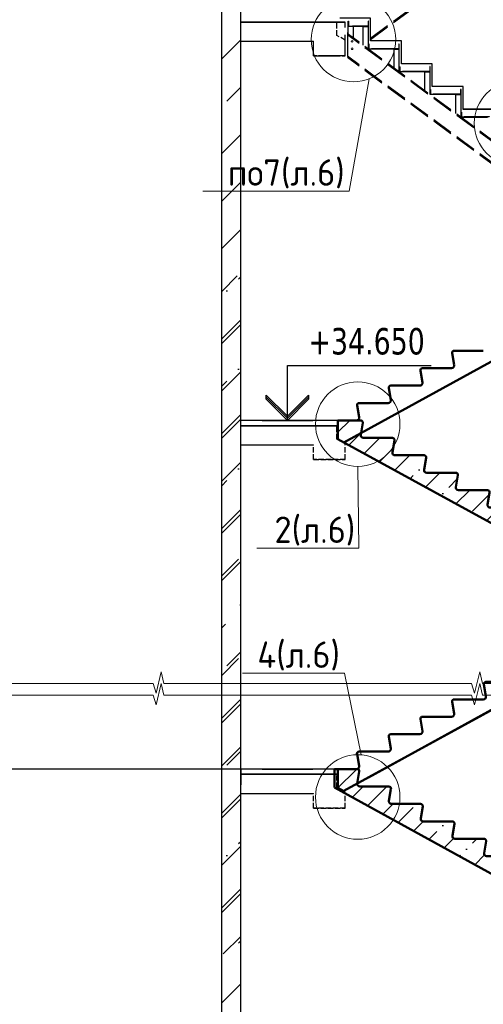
# Model space of a CAD drawing. Header units: millimetres. Extents: x 259029 to 2494469, y -731578 to -57567.
# Tile 93 of 252: x 367947 to 372335, y -593548 to -584227. Entities that reach past the tile are written whole.
import ezdxf
from ezdxf import colors
from ezdxf.entities.mleader import LeaderData, LeaderLine
from ezdxf.math import Vec2, Vec3

# ---------------------------------------------------------------- set-up
doc = ezdxf.new("R2010")
doc.units = ezdxf.units.MM
doc.linetypes.add('______2', pattern=[270, 200, -70])
for name, color, linetype, lineweight in [('1 Плита', 3, 'Continuous', 30), ('RAZMER', 100, 'Continuous', 15), ('Standard', 7, 'Continuous', 25), ('ПЛИТА', 152, 'Continuous', 35), ('Размеры кладочные', 3, 'Continuous', 20), ('РАЗРЕЗЫ', 10, 'Continuous', 60), ('Символы 0.20', 1, 'Continuous', 20), ('Стена', 7, 'Continuous', 50), ('Стена_ бетон несущ.', 253, 'Continuous', 70)]:
    doc.layers.add(name, color=color, linetype=linetype, lineweight=lineweight)
doc.styles.add('TAHOMA', font='tahoma.ttf')
doc.styles.add('ГОСТ', font='GOST_Common.ttf')
pattern_1 = [(45, (-795394.3, 462928), (-449.0128, 449.0128), []), (45, (-794945.3, 462928), (-449.0128, 449.0128), [793.75, -158.75, 0, -158.75])]
pattern_2 = [(45, (-795394.3, 443128), (-449.0128, 449.0128), []), (45, (-794945.3, 443128), (-449.0128, 449.0128), [793.75, -158.75, 0, -158.75])]

# ---------------------------------------------------------------- blocks, each defined once
blk = doc.blocks.new('угловая')
at = {"layer": 'Стена_ бетон несущ.', "linetype": 'Continuous', "lineweight": 25}
h = blk.add_hatch(dxfattribs=at)
h.set_pattern_fill('ANSI35', scale=100, style=0)
h.set_pattern_definition(pattern_2)
h.paths.add_polyline_path([(27433.9, 113463.1), (27433.9, 116583.1), (27253.9, 116583.1), (27253.9, 113463.1)])
h = blk.add_hatch(dxfattribs=at)
h.set_pattern_fill('ANSI35', scale=100, style=0)
h.set_pattern_definition(pattern_1)
h.paths.add_polyline_path([(27433.9, 110163.1), (27433.9, 113283.1), (27253.9, 113283.1), (27253.9, 110163.1)])
h = blk.add_hatch(dxfattribs=at)
h.set_pattern_fill('ANSI35', scale=100, style=0)
h.set_pattern_definition(pattern_2)
h.paths.add_polyline_path([(27433.9, 110163.1), (27433.9, 113283.1), (27253.9, 113283.1), (27253.9, 110163.1)])
h = blk.add_hatch(dxfattribs=at)
h.set_pattern_fill('ANSI35', scale=100, style=0)
h.set_pattern_definition(pattern_1)
h.paths.add_polyline_path([(27433.9, 106863.1), (27433.9, 109983.1), (27253.9, 109983.1), (27253.9, 106863.1)])
h = blk.add_hatch(dxfattribs=at)
h.set_pattern_fill('ANSI35', scale=100, style=0)
h.set_pattern_definition(pattern_2)
h.paths.add_polyline_path([(27433.9, 106863.1), (27433.9, 109983.1), (27253.9, 109983.1), (27253.9, 106863.1)])
h = blk.add_hatch(dxfattribs=at)
h.set_pattern_fill('ANSI35', scale=100, style=0)
h.set_pattern_definition(pattern_1)
h.paths.add_polyline_path([(27433.9, 103563.1), (27433.9, 106683.1), (27253.9, 106683.1), (27253.9, 103563.1)])
at = {"color": 0}
blk.add_line((27635.8, 108613.1), (23553, 108613.1), dxfattribs=at)
at = {"layer": 'Standard', "color": 7, "linetype": 'Continuous', "lineweight": 25}
for p, q in [((27253.9, 96893.1), (27253.9, 121183.1)), ((27433.9, 115463.1), (27433.9, 116763.1)), ((27253.9, 113463.1), (27253.9, 116583.1)), ((27433.9, 109983.1), (27433.9, 115505.9)), ((27433.9, 109983.1), (27433.9, 115505.9)), ((27433.9, 113283.1), (27433.9, 115313.1)), ((27433.9, 111913.1), (27433.9, 113463.1)), ((27433.9, 111913.1), (27433.9, 113463.1)), ((27253.9, 110163.1), (27253.9, 113283.1)), ((27253.9, 110163.1), (27253.9, 113283.1)), ((27875.8, 111913.1), (27875.8, 112433.1)), ((27875.8, 112433.1), (29235.8, 112433.1)), ((27875.8, 111913.1), (27875.8, 112433.1)), ((27875.8, 112433.1), (29235.8, 112433.1)), ((27675.8, 112113.1), (27675.8, 112153.1)), ((27675.8, 112153.1), (27875.8, 111953.1)), ((27675.8, 112113.1), (27675.8, 112153.1)), ((27675.8, 112153.1), (27875.8, 111953.1)), ((27875.8, 111933.1), (27675.8, 112133.1)), ((27875.8, 111933.1), (27675.8, 112133.1)), ((27875.8, 111953.1), (28075.8, 112153.1)), ((27875.8, 111953.1), (28075.8, 112153.1)), ((28075.8, 112133.1), (27875.8, 111933.1)), ((28075.8, 112133.1), (27875.8, 111933.1)), ((28075.8, 112153.1), (28075.8, 112133.1)), ((28075.8, 112153.1), (28075.8, 112133.1)), ((28075.8, 112133.1), (28075.8, 112113.1)), ((28075.8, 112133.1), (28075.8, 112113.1)), ((27875.8, 111913.1), (27675.8, 112113.1)), ((27875.8, 111913.1), (27675.8, 112113.1)), ((28075.8, 112113.1), (27875.8, 111913.1)), ((28075.8, 112113.1), (27875.8, 111913.1)), ((27635.8, 111913.1), (28115.8, 111913.1)), ((27635.8, 111913.1), (28115.8, 111913.1)), ((27433.9, 108613.1), (27433.9, 110163.1)), ((27433.9, 108613.1), (27433.9, 110163.1)), ((27253.9, 106863.1), (27253.9, 109983.1)), ((27253.9, 106863.1), (27253.9, 109983.1)), ((27433.9, 100083.1), (27433.9, 109311)), ((27635.8, 108613.1), (28115.8, 108613.1)), ((27433.9, 106683.1), (27433.9, 108463.1)), ((27433.9, 103383.1), (27433.9, 106863.1)), ((27253.9, 103563.1), (27253.9, 106683.1))]:
    blk.add_line(p, q, dxfattribs=at)
at = {"layer": 'ПЛИТА', "color": 0}
for p, q in [((28423.9, 115684.1), (27433.9, 115684.1)), ((28343.7, 111863.1), (27433.9, 111863.1)), ((28343.7, 108563.1), (27433.9, 108563.1))]:
    blk.add_line(p, q, dxfattribs=at)
at = {"layer": 'ПЛИТА', "color": 0, "lineweight": 30}
for p, q in [((27433.9, 115504.1), (28123.9, 115504.1)), ((27433.9, 111683.1), (28123.9, 111683.1)), ((27433.9, 108383.1), (28123.9, 108383.1))]:
    blk.add_line(p, q, dxfattribs=at)
at = {"layer": 'Размеры кладочные'}
for points in [[(27930.5, 109421.6), (26707.6, 109421.6), (26682.1, 109532), (26633.2, 109331.7), (26605.7, 109421.6), (24796.7, 109421.6)], [(30944.4, 109421.6), (29721.5, 109421.6), (29695.9, 109532), (29647.1, 109331.7), (29619.6, 109421.6), (27930.5, 109421.6)], [(27930.5, 109311), (26707.6, 109311), (26682.1, 109421.4), (26633.2, 109221.1), (26605.7, 109311), (24796.7, 109311)], [(30944.4, 109311), (29721.5, 109311), (29695.9, 109421.4), (29647.1, 109221.1), (29619.6, 109311), (27930.5, 109311)]]:
    blk.add_lwpolyline(points, dxfattribs=at)
at = {"layer": 'Стена', "color": 7, "linetype": 'Continuous', "lineweight": 25}
for p, q in [((28533.9, 111913.1), (27433.9, 111913.1)), ((28533.9, 111913.1), (27433.9, 111913.1)), ((28559.1, 111913.1), (27433.9, 111913.1)), ((28533.9, 108613.1), (27433.9, 108613.1)), ((27433.9, 108613.1), (27433.9, 108463.1)), ((28559.1, 108613.1), (27433.9, 108613.1))]:
    blk.add_line(p, q, dxfattribs=at)
at = {"layer": 'Standard', "color": 7, "linetype": 'Continuous', "lineweight": 25, "insert": (28075.8, 112533.1), "char_height": 250, "width": 1183.813, "attachment_point": 7, "style": 'TAHOMA'}
blk.add_mtext('\\W0.86;+34.650', dxfattribs=at)
blk = doc.blocks.new('_None')
blk = doc.blocks.new('НОВЫЙ')
at = {"layer": 'Standard', "color": 5, "linetype": 'Continuous', "lineweight": 50, "transparency": 33554687}
for p, q in [((381795.4, -472257), (381776.2, -472145.8)), ((381795.8, -472121.9), (382011.4, -472121.7)), ((382011.4, -472121.9), (381835.3, -472121.9)), ((382011.4, -472121.9), (382011.4, -472297.6)), ((378952.4, -473979.3), (382011.4, -472297.6)), ((381495.4, -472422), (381476.2, -472310.8)), ((381495.8, -472286.9), (381770.9, -472286.9)), ((381195.8, -472451.9), (381470.9, -472451.9)), ((381195.4, -472587), (381176.2, -472475.8)), ((380895.4, -472752), (380876.2, -472640.8)), ((380895.8, -472616.9), (381170.9, -472616.9)), ((380595.4, -472917), (380576.2, -472805.8)), ((380595.8, -472781.9), (380870.9, -472781.9)), ((380295.4, -473082), (380276.2, -472970.8)), ((380295.8, -472946.9), (380570.9, -472946.9)), ((379995.8, -473111.9), (380270.9, -473111.9)), ((379995.4, -473247), (379976.2, -473135.8)), ((379695.8, -473276.9), (379970.9, -473276.9)), ((379695.4, -473412), (379676.2, -473300.8)), ((379395.4, -473577), (379376.2, -473465.8)), ((379395.8, -473441.9), (379670.9, -473441.9)), ((379095.4, -473742), (379076.2, -473630.8)), ((379095.8, -473606.9), (379370.9, -473606.9)), ((378894.8, -473771.9), (378894.9, -473836.7)), ((378894.8, -473771.9), (378894.8, -473947.6)), ((378894.8, -473771.9), (379070.9, -473771.9))]:
    blk.add_line(p, q, dxfattribs=at)
for centre, radius, start, end in [((381795.8, -472141.9), 20, 90, 191.30993), ((381770.9, -472261.9), 25, 270, 11.30993), ((381495.8, -472306.9), 20, 90, 191.30993), ((381195.8, -472471.9), 20, 90, 191.30993), ((381470.9, -472426.9), 25, 270, 11.30993), ((380895.8, -472636.9), 20, 90, 191.30993), ((381170.9, -472591.9), 25, 270, 11.30993), ((380595.8, -472801.9), 20, 90, 191.30993), ((380870.9, -472756.9), 25, 270, 11.30993), ((380570.9, -472921.9), 25, 270, 11.30993), ((380295.8, -472966.9), 20, 90, 191.30993), ((379995.8, -473131.9), 20, 90, 191.30993), ((380270.9, -473086.9), 25, 270, 11.30993), ((379695.8, -473296.9), 20, 90, 191.30993), ((379970.9, -473251.9), 25, 270, 11.30993), ((379395.8, -473461.9), 20, 90, 191.30993), ((379670.9, -473416.9), 25, 270, 11.30993), ((379370.9, -473581.9), 25, 270, 11.30993), ((379095.8, -473626.9), 20, 90, 191.30993), ((379070.9, -473746.9), 25, 270, 11.30993)]:
    blk.add_arc(centre, radius, start, end, dxfattribs=at)
at = {"layer": 'РАЗРЕЗЫ', "color": 5, "lineweight": 35}
for p, q in [((382011.4, -472297.6), (382011.4, -472121.9)), ((382011.4, -472297.6), (382011.4, -472297.6)), ((378894.8, -473947.6), (378894.8, -473771.9)), ((378952.4, -473979.3), (378894.8, -473947.6))]:
    blk.add_line(p, q, dxfattribs=at)
blk = doc.blocks.new('выаыв')
at = {"layer": 'Standard', "color": 7, "linetype": '______2', "lineweight": 30}
for p, q in [((483017, -472887), (483017, -472378)), ((486656, -473099), (486656, -472378)), ((482696, -473063), (483017, -472887)), ((482696, -473659), (482696, -473063)), ((483896, -473659), (483896, -473099)), ((486656, -473099), (483896, -473099)), ((482696, -473659), (482696, -473279)), ((483896, -473659), (482696, -473659)), ((483896, -473659), (482696, -473659)), ((482696, -473659), (483896, -473659)), ((483896, -473659), (482696, -473659))]:
    blk.add_line(p, q, dxfattribs=at)
at = {"layer": 'ПЛИТА', "color": 0, "lineweight": 30}
blk.add_line((483017, -472378), (486656, -472378), dxfattribs=at)
blk = doc.blocks.new('марш2')
at = {"layer": 'РАЗРЕЗЫ', "lineweight": -2}
h = blk.add_hatch(dxfattribs=at)
h.set_pattern_fill('ANSI35', color=256, scale=50)
h.paths.add_polyline_path([(519266.6, -473418), (519247, -473531.5, 0.457423), (519271.7, -473560.2), (519546.8, -473560.2, -0.457423), (519566.6, -473583), (519547, -473696.5, 0.457423), (519571.7, -473725.2), (519846.8, -473725.2, -0.457423), (519866.6, -473748), (519847, -473861.5, 0.457423), (519871.7, -473890.2), (520146.8, -473890.2, -0.457423), (520166.6, -473913), (520147, -474026.5, 0.457423), (520171.7, -474055.2), (520446.8, -474055.2, -0.457423), (520466.6, -474078), (520447, -474191.5, 0.457423), (520471.7, -474220.2), (520746.8, -474220.2, -0.457423), (520766.6, -474243), (520747, -474356.5, 0.457423), (520771.7, -474385.2), (521046.8, -474385.2, -0.457423), (521066.6, -474408), (521047, -474521.5, 0.457423), (521071.7, -474550.2), (521346.8, -474550.2, -0.457423), (521366.6, -474573), (521347, -474686.5, 0.457423), (521371.7, -474715.2), (521646.8, -474715.2, -0.457423), (521666.6, -474738), (521647, -474851.5, 0.457423), (521671.7, -474880.2), (521946.8, -474880.2, -0.457423), (521966.6, -474903), (521947, -475016.5, 0.457423), (521971.7, -475045.2), (522147.9, -475045.2), (522147.9, -475220.9), (522090.2, -475252.5), (519031.2, -473570.9), (519031.2, -473395), (519246.9, -473395.2, -0.457187)])
at = {"layer": 'РАЗРЕЗЫ', "color": 2, "lineweight": -2, "xscale": -1}
blk.add_blockref('НОВЫЙ', (901042.6, -1273.3), dxfattribs=at)

msp = doc.modelspace()

# ---------------------------------------------------------------- linework, layer by layer
at = {"color": 3, "linetype": 'Continuous', "lineweight": 30}
for points in [[(371096.6, -584284.9), (371222.2, -584284.9), (371222.2, -584287.9), (371096.6, -584287.9), (371096.6, -584284.9)], [(371277.3, -584499.9), (371514.2, -584499.9), (371514.2, -584502.9), (371277.3, -584502.9), (371277.3, -584499.9)], [(371569.3, -584714.9), (371806.2, -584714.9), (371806.2, -584717.9), (371569.3, -584717.9), (371569.3, -584714.9)], [(371861.3, -584929.9), (372098.2, -584929.9), (372098.2, -584932.9), (371861.3, -584932.9), (371861.3, -584929.9)], [(372153.3, -585144.9), (372390.2, -585144.9), (372390.2, -585147.9), (372153.3, -585147.9), (372153.3, -585144.9)]]:
    msp.add_lwpolyline(points, dxfattribs=at)
at = {"layer": '1 Плита', "color": 2, "linetype": 'Continuous', "lineweight": 30}
for points in [[(371066.9, -584287.9), (371103.6, -584287.9, -0.414214), (371105.9, -584290.2), (371105.9, -584291.9), (371055.9, -584291.9), (371055.9, -584241.9), (371057.6, -584241.9, -0.414214), (371059.9, -584244.2), (371059.9, -584280.9, 0.414214)], [(371236.9, -584287.9), (371200.2, -584287.9, 0.414214), (371197.9, -584290.2), (371197.9, -584291.9), (371247.9, -584291.9), (371247.9, -584241.9), (371246.2, -584241.9, 0.414214), (371243.9, -584244.2), (371243.9, -584280.9, -0.414214)], [(371236.9, -584287.9), (371200.2, -584287.9, 0.414214), (371197.9, -584290.2), (371197.9, -584291.9), (371247.9, -584291.9), (371247.9, -584241.9), (371246.2, -584241.9, 0.414214), (371243.9, -584244.2), (371243.9, -584280.9, -0.414214)], [(371258.9, -584502.9), (371295.6, -584502.9, -0.414214), (371297.9, -584505.2), (371297.9, -584506.9), (371247.9, -584506.9), (371247.9, -584456.9), (371249.6, -584456.9, -0.414214), (371251.9, -584459.2), (371251.9, -584495.9, 0.414214)], [(371258.9, -584502.9), (371295.6, -584502.9, -0.414214), (371297.9, -584505.2), (371297.9, -584506.9), (371247.9, -584506.9), (371247.9, -584456.9), (371249.6, -584456.9, -0.414214), (371251.9, -584459.2), (371251.9, -584495.9, 0.414214)], [(371528.9, -584502.9), (371492.2, -584502.9, 0.414214), (371489.9, -584505.2), (371489.9, -584506.9), (371539.9, -584506.9), (371539.9, -584456.9), (371538.2, -584456.9, 0.414214), (371535.9, -584459.2), (371535.9, -584495.9, -0.414214)], [(371528.9, -584502.9), (371492.2, -584502.9, 0.414214), (371489.9, -584505.2), (371489.9, -584506.9), (371539.9, -584506.9), (371539.9, -584456.9), (371538.2, -584456.9, 0.414214), (371535.9, -584459.2), (371535.9, -584495.9, -0.414214)], [(371550.9, -584717.9), (371587.6, -584717.9, -0.414214), (371589.9, -584720.2), (371589.9, -584721.9), (371539.9, -584721.9), (371539.9, -584671.9), (371541.6, -584671.9, -0.414214), (371543.9, -584674.2), (371543.9, -584710.9, 0.414214)], [(371820.9, -584717.9), (371784.2, -584717.9, 0.414214), (371781.9, -584720.2), (371781.9, -584721.9), (371831.9, -584721.9), (371831.9, -584671.9), (371830.2, -584671.9, 0.414214), (371827.9, -584674.2), (371827.9, -584710.9, -0.414214)], [(371820.9, -584717.9), (371784.2, -584717.9, 0.414214), (371781.9, -584720.2), (371781.9, -584721.9), (371831.9, -584721.9), (371831.9, -584671.9), (371830.2, -584671.9, 0.414214), (371827.9, -584674.2), (371827.9, -584710.9, -0.414214)], [(371842.9, -584932.9), (371879.6, -584932.9, -0.414214), (371881.9, -584935.2), (371881.9, -584936.9), (371831.9, -584936.9), (371831.9, -584886.9), (371833.6, -584886.9, -0.414214), (371835.9, -584889.2), (371835.9, -584925.9, 0.414214)], [(372112.9, -584932.9), (372076.2, -584932.9, 0.414214), (372073.9, -584935.2), (372073.9, -584936.9), (372123.9, -584936.9), (372123.9, -584886.9), (372122.2, -584886.9, 0.414214), (372119.9, -584889.2), (372119.9, -584925.9, -0.414214)], [(372112.9, -584932.9), (372076.2, -584932.9, 0.414214), (372073.9, -584935.2), (372073.9, -584936.9), (372123.9, -584936.9), (372123.9, -584886.9), (372122.2, -584886.9, 0.414214), (372119.9, -584889.2), (372119.9, -584925.9, -0.414214)], [(372134.9, -585147.9), (372171.6, -585147.9, -0.414214), (372173.9, -585150.2), (372173.9, -585151.9), (372123.9, -585151.9), (372123.9, -585101.9), (372125.6, -585101.9, -0.414214), (372127.9, -585104.2), (372127.9, -585140.9, 0.414214)]]:
    msp.add_lwpolyline(points, format="xyb", close=True, dxfattribs=at)
at = {"layer": 'RAZMER'}
for centre in [(371093.4, -584432.4, 0), (371093.4, -584502.4, 0)]:
    msp.add_circle(centre, 8, dxfattribs=at)
at = {"layer": 'Standard', "color": 253, "linetype": '______2', "lineweight": 30, "true_color": 0xababab}
for p, q in [((371267.9, -584402), (373985, -582401.5)), ((371267.9, -584414.4), (373985, -582413.9)), ((373985, -586522.2), (371048.8, -584360.3)), ((373985, -586533), (371048.8, -584371.1)), ((373985, -586735.5), (371048.8, -584573.6)), ((373985, -586747.9), (371048.8, -584586))]:
    msp.add_line(p, q, dxfattribs=at)
at = {"layer": 'Standard', "color": 7, "linetype": '______2', "lineweight": 30}
for p, q in [((371028.8, -584569.9), (371028.8, -584249.8)), ((370038.8, -584429.9), (370728.8, -584429.9)), ((370728.8, -584569.9), (370728.8, -584429.9)), ((371028.8, -584569.9), (371028.8, -584474.9)), ((370728.8, -584569.9), (371028.8, -584569.9)), ((370728.8, -584569.9), (371028.8, -584569.9)), ((371028.8, -584569.9), (370728.8, -584569.9)), ((370728.8, -584569.9), (371028.8, -584569.9)), ((370728.8, -584569.9), (371028.8, -584569.9)), ((370728.8, -584569.9), (371028.8, -584569.9)), ((371028.8, -584569.9), (370728.8, -584569.9)), ((370728.8, -584569.9), (371028.8, -584569.9))]:
    msp.add_line(p, q, dxfattribs=at)
at = {"layer": 'Standard', "color": 5, "linetype": 'Continuous', "lineweight": 50, "transparency": 33554687}
for p, q in [((371016.2, -588228.4), (373867.1, -586661.2)), ((372059.6, -587361.1), (372334.7, -587361.1)), ((372059.2, -587496.1), (372040, -587385)), ((371759.2, -587661.1), (371740, -587550)), ((371759.6, -587526.1), (372034.7, -587526.1)), ((371459.2, -587826.1), (371440, -587715)), ((371459.6, -587691.1), (371734.7, -587691.1)), ((371159.2, -587991.1), (371140, -587880)), ((371159.6, -587856.1), (371434.7, -587856.1)), ((370958.6, -588021.1), (370958.7, -588085.9)), ((370958.6, -588021.1), (370958.6, -588196.8)), ((370958.6, -588021.1), (371134.7, -588021.1))]:
    msp.add_line(p, q, dxfattribs=at)
at = {"layer": 'Standard', "color": 7, "linetype": 'Continuous', "lineweight": 25}
for p, q in [((370480.7, -588020.9), (370480.7, -587500.9)), ((370480.7, -587500.9), (371840.7, -587500.9)), ((370480.7, -588020.9), (370480.7, -587500.9)), ((370480.7, -587500.9), (371840.7, -587500.9)), ((370480.7, -587980.9), (370680.7, -587780.9)), ((370480.7, -587980.9), (370680.7, -587780.9)), ((370680.7, -587800.9), (370480.7, -588000.9)), ((370680.7, -587800.9), (370480.7, -588000.9)), ((370680.7, -587820.9), (370480.7, -588020.9)), ((370680.7, -587820.9), (370480.7, -588020.9)), ((370680.7, -587780.9), (370680.7, -587800.9)), ((370680.7, -587780.9), (370680.7, -587800.9)), ((370680.7, -587800.9), (370680.7, -587820.9)), ((370680.7, -587800.9), (370680.7, -587820.9)), ((370240.7, -588020.9), (370720.7, -588020.9)), ((370240.7, -588020.9), (370720.7, -588020.9)), ((370240.7, -591320.9), (370720.7, -591320.9))]:
    msp.add_line(p, q, dxfattribs=at)
at = {"layer": 'Standard', "color": 1, "linetype": 'Continuous', "lineweight": 50, "transparency": 33554687}
for p, q in [((371247.9, -591400.4), (372662.2, -590623)), ((371158.8, -591155.9), (371433.9, -591155.9))]:
    msp.add_line(p, q, dxfattribs=at)
at = {"layer": 'Standard', "color": 5, "linetype": 'Continuous', "lineweight": 50, "transparency": 33554687}
for centre, radius, start, end in [((372059.6, -587381.1), 20, 90, 191.30993), ((371759.6, -587546.1), 20, 90, 191.30993), ((372034.7, -587501.1), 25, 270, 11.30993), ((371734.7, -587666.1), 25, 270, 11.30993), ((371459.6, -587711.1), 20, 90, 191.30993), ((371434.7, -587831.1), 25, 270, 11.30993), ((371159.6, -587876.1), 20, 90, 191.30993), ((371134.7, -587996.1), 25, 270, 11.30993)]:
    msp.add_arc(centre, radius, start, end, dxfattribs=at)
at = {"layer": 'Standard', "color": 1, "linetype": 'Continuous', "lineweight": 50, "transparency": 33554687}
msp.add_arc((371158.8, -591175.9), 20, 90, 190.6777, dxfattribs=at)
at = {"layer": 'ПЛИТА', "color": 0, "lineweight": 30}
for p, q in [((371028.8, -584249.8), (370038.8, -584249.8)), ((370038.8, -584429.9), (370728.8, -584429.9)), ((370038.8, -591550.9), (370728.8, -591550.9))]:
    msp.add_line(p, q, dxfattribs=at)
at = {"layer": 'РАЗРЕЗЫ', "color": 3, "lineweight": 30}
for p, q in [((371055.9, -584365.5), (371055.9, -584291.9)), ((371205.9, -584291.9), (371067.2, -584291.9)), ((371105.9, -584402.3), (371105.9, -584291.9)), ((371197.9, -584470.1), (371197.9, -584291.9)), ((371247.9, -584506.9), (371247.9, -584251.9)), ((371539.9, -584721.9), (371539.9, -584466.9)), ((371497.9, -584506.9), (371247.9, -584506.9)), ((371489.9, -584685.1), (371489.9, -584506.9)), ((371789.9, -584721.9), (371539.9, -584721.9)), ((371781.9, -584900.1), (371781.9, -584721.9)), ((371831.9, -584936.9), (371831.9, -584681.9)), ((372081.9, -584936.9), (371831.9, -584936.9)), ((372073.9, -585115.1), (372073.9, -584936.9)), ((372123.9, -585151.9), (372123.9, -584896.9)), ((372373.9, -585151.9), (372123.9, -585151.9))]:
    msp.add_line(p, q, dxfattribs=at)
at = {"layer": 'РАЗРЕЗЫ', "color": 2, "lineweight": 30}
for p, q in [((371048.8, -584350), (371048.8, -584575.8)), ((371048.8, -584393.9), (371048.8, -584506.2))]:
    msp.add_line(p, q, dxfattribs=at)
at = {"layer": 'РАЗРЕЗЫ', "color": 5, "lineweight": 35}
for p, q in [((370958.6, -588196.8), (370958.6, -588021.1)), ((371016.2, -588228.4), (370958.6, -588196.8))]:
    msp.add_line(p, q, dxfattribs=at)
at = {"layer": 'РАЗРЕЗЫ', "color": 1, "lineweight": 30}
for points in [[(373603.5, -586156.9), (373603.5, -585940.9), (373311.7, -585940.9), (373311.7, -585724.9), (373019.9, -585724.9), (373019.9, -585508.9), (372727.9, -585508.9), (372727.9, -585292.9), (372435.9, -585292.9), (372435.9, -585076.9), (372143.9, -585076.9), (372143.9, -584860.9), (371851.9, -584860.9), (371851.9, -584644.9), (371559.9, -584644.9), (371559.9, -584428.9), (371267.9, -584428.9), (371267.9, -584212.9), (370975.9, -584212.9), (370975.9, -584212.9), (370975.9, -584212.9)], [(373895.5, -586371.9), (373895.5, -586155.9), (373603.7, -586155.9), (373603.7, -585939.9), (373311.9, -585939.9), (373311.9, -585723.9), (373019.9, -585723.9), (373019.9, -585507.9), (372727.9, -585507.9), (372727.9, -585291.9), (372435.9, -585291.9), (372435.9, -585075.9), (372143.9, -585075.9), (372143.9, -584859.9), (371851.9, -584859.9), (371851.9, -584643.9), (371559.9, -584643.9), (371559.9, -584427.9), (371267.9, -584427.9), (371267.9, -584212.9), (371267.9, -584212.9)]]:
    msp.add_lwpolyline(points, dxfattribs=at)
at = {"layer": 'Символы 0.20'}
for centre in [(371106.3, -584415.4), (372649.2, -585208.2), (371146.3, -588055.7), (371146.3, -591585.7)]:
    msp.add_circle(centre, 400, dxfattribs=at)
at = {"layer": 'Стена', "color": 7, "linetype": 'Continuous', "lineweight": 25}
for p, q in [((371138.8, -588020.9), (370038.8, -588020.9)), ((371138.8, -588020.9), (370038.8, -588020.9)), ((371164, -588020.9), (370038.8, -588020.9)), ((371138.8, -591320.9), (370038.8, -591320.9)), ((371022.8, -591320.9), (370038.8, -591320.9))]:
    msp.add_line(p, q, dxfattribs=at)

# ---------------------------------------------------------------- block references
msp.add_blockref('угловая', (342604.9, -699934))
at = {"layer": 'РАЗРЕЗЫ', "color": 2, "lineweight": -2, "xscale": -0.25, "yscale": 0.25, "zscale": 0.25}
for p in [(491702.9, -466155.2), (491702.9, -469976.3), (491702.9, -473276.3)]:
    msp.add_blockref('выаыв', p, dxfattribs=at)
at = {"layer": 'РАЗРЕЗЫ', "color": 2, "lineweight": -2}
for name, p in [('марш2', (-148072.7, -114625.9)), ('НОВЫЙ', (-7936.2, -117549.2)), ('марш2', (-148105.2, -117925.9)), ('НОВЫЙ', (-7936.2, -120849.2))]:
    msp.add_blockref(name, p, dxfattribs=at)

# ---------------------------------------------------------------- texts
at = {"layer": 'Standard', "color": 7, "linetype": 'Continuous', "lineweight": 25, "insert": (370680.7, -587400.9), "char_height": 250, "width": 1183.813, "attachment_point": 7, "style": 'TAHOMA'}
msp.add_mtext('\\W0.86;+34.650', dxfattribs=at)

# ---------------------------------------------------------------- leaders
at = {"layer": 'Символы 0.20'}
ml = msp.add_multileader_mtext('Standard', dxfattribs=at)
ml.set_content('8(л.6)', color=256, style='ГОСТ')
ml.set_leader_properties(color=256, linetype='ByLayer', lineweight=-1)
ml.set_arrow_properties(name='NONE')
ml.build(insert=Vec2(0, 0))
ml.multileader.update_dxf_attribs({"text_left_attachment_type": 6, "text_right_attachment_type": 6, "dogleg_length": 0.25, "arrow_head_size": 200, "scale": 100})
ctx = ml.context
ctx.base_point, ctx.scale, ctx.char_height, ctx.arrow_head_size, ctx.landing_gap_size, ctx.plane_origin = Vec3(353106.8, -585225.2), 100, 250, 200, 25, Vec3(353591.1, -585527.1)
ctx.left_attachment, ctx.right_attachment = 6, 6
notes = []
notes.append((ctx, [(0, (1, 1, 0), (353081.8, -585225.2), (1, 0), 25, [(0, [(352408, -584637.3)], 0, [])])]))
ctx.mtext.insert, ctx.mtext.width, ctx.mtext.defined_height, ctx.mtext.flow_direction = Vec3(353131.8, -584925.2), 1094.387, 742.8, 5
ml = msp.add_multileader_mtext('Standard', dxfattribs=at)
ml.set_content('по7(л.6)', color=256, style='ГОСТ')
ml.set_leader_properties(color=256, linetype='ByLayer', lineweight=-1)
ml.set_arrow_properties(name='NONE')
ml.build(insert=Vec2(0, 0))
ml.multileader.update_dxf_attribs({"text_left_attachment_type": 6, "text_right_attachment_type": 6, "dogleg_length": 0.25, "arrow_head_size": 200, "scale": 100})
ctx = ml.context
ctx.base_point, ctx.scale, ctx.char_height, ctx.arrow_head_size, ctx.landing_gap_size, ctx.plane_origin = Vec3(369891.5, -585849.3), 100, 250, 200, 25, Vec3(372622.2, -585527.1)
ctx.left_attachment, ctx.right_attachment = 6, 6
notes.append((ctx, [(1, (1, 1, 0), (371066.5, -585849.3), (-1, 0), 25, [(0, [(371256.1, -584786.3)], 0, [])])]))
ctx.mtext.insert, ctx.mtext.width, ctx.mtext.defined_height, ctx.mtext.flow_direction = Vec3(369916.5, -585549.3), 1094.387, 742.8, 5
ml = msp.add_multileader_mtext('Standard', dxfattribs=at)
ml.set_content('1(л.6)', color=256, style='ГОСТ')
ml.set_leader_properties(color=256, linetype='ByLayer', lineweight=-1)
ml.set_arrow_properties(name='NONE')
ml.build(insert=Vec2(0, 0))
ml.multileader.update_dxf_attribs({"text_left_attachment_type": 6, "text_right_attachment_type": 6, "dogleg_length": 0.25, "arrow_head_size": 200, "scale": 100})
ctx = ml.context
ctx.base_point, ctx.scale, ctx.char_height, ctx.arrow_head_size, ctx.landing_gap_size, ctx.plane_origin = Vec3(355366.9, -585565), 100, 250, 200, 25, Vec3(356581.1, -587699.5)
ctx.left_attachment, ctx.right_attachment = 6, 6
notes.append((ctx, [(0, (1, 1, 0), (355341.9, -585565), (1, 0), 25, [(0, [(355270.1, -586244.4)], 0, [])])]))
ctx.mtext.insert, ctx.mtext.width, ctx.mtext.flow_direction = Vec3(355391.9, -585265), 792.21, 5
ml = msp.add_multileader_mtext('Standard', dxfattribs=at)
ml.set_content('3(л.6)', color=256, style='ГОСТ')
ml.set_leader_properties(color=256, linetype='ByLayer', lineweight=-1)
ml.set_arrow_properties(name='NONE')
ml.build(insert=Vec2(0, 0))
ml.multileader.update_dxf_attribs({"text_left_attachment_type": 6, "text_right_attachment_type": 6, "dogleg_length": 0.25, "arrow_head_size": 200, "scale": 100})
ctx = ml.context
ctx.base_point, ctx.scale, ctx.char_height, ctx.arrow_head_size, ctx.landing_gap_size, ctx.plane_origin = Vec3(353094.5, -588925.9), 100, 250, 200, 25, Vec3(353578.8, -589227.7)
ctx.left_attachment, ctx.right_attachment = 6, 6
notes.append((ctx, [(0, (1, 1, 0), (353069.5, -588925.9), (1, 0), 25, [(0, [(352395.7, -588338)], 0, [])])]))
ctx.mtext.insert, ctx.mtext.width, ctx.mtext.defined_height, ctx.mtext.flow_direction = Vec3(353119.5, -588625.9), 1094.387, 742.8, 5
ml = msp.add_multileader_mtext('Standard', dxfattribs=at)
ml.set_content('2(л.6)', color=256, style='ГОСТ')
ml.set_leader_properties(color=256, linetype='ByLayer', lineweight=-1)
ml.set_arrow_properties(name='NONE')
ml.build(insert=Vec2(0, 0))
ml.multileader.update_dxf_attribs({"text_left_attachment_type": 6, "text_right_attachment_type": 6, "dogleg_length": 0.25, "arrow_head_size": 200, "scale": 100})
ctx = ml.context
ctx.base_point, ctx.scale, ctx.char_height, ctx.arrow_head_size, ctx.landing_gap_size, ctx.plane_origin = Vec3(370332.8, -589230.3), 100, 250, 200, 25, Vec3(372662.2, -589167.3)
ctx.left_attachment, ctx.right_attachment = 6, 6
notes.append((ctx, [(1, (1, 1, 0), (371157.8, -589230.3), (-1, 0), 25, [(0, [(371146.3, -588455.7)], 0, [])])]))
ctx.mtext.insert, ctx.mtext.width, ctx.mtext.defined_height, ctx.mtext.flow_direction = Vec3(370357.8, -588930.3), 1094.387, 742.8, 5
ml = msp.add_multileader_mtext('Standard', dxfattribs=at)
ml.set_content('1(л.6)', color=256, style='ГОСТ')
ml.set_leader_properties(color=256, linetype='ByLayer', lineweight=-1)
ml.set_arrow_properties(name='NONE')
ml.build(insert=Vec2(0, 0))
ml.multileader.update_dxf_attribs({"text_left_attachment_type": 6, "text_right_attachment_type": 6, "dogleg_length": 0.25, "arrow_head_size": 200, "scale": 100})
ctx = ml.context
ctx.base_point, ctx.scale, ctx.char_height, ctx.arrow_head_size, ctx.landing_gap_size, ctx.plane_origin = Vec3(355366.9, -588865), 100, 250, 200, 25, Vec3(356581.1, -590999.5)
ctx.left_attachment, ctx.right_attachment = 6, 6
notes.append((ctx, [(0, (1, 1, 0), (355341.9, -588865), (1, 0), 25, [(0, [(355270.1, -589544.4)], 0, [])])]))
ctx.mtext.insert, ctx.mtext.width, ctx.mtext.flow_direction = Vec3(355391.9, -588565), 792.21, 5
ml = msp.add_multileader_mtext('Standard', dxfattribs=at)
ml.set_content('4(л.6)', color=256, style='ГОСТ')
ml.set_leader_properties(color=256, linetype='ByLayer', lineweight=-1)
ml.set_arrow_properties(name='NONE')
ml.build(insert=Vec2(0, 0))
ml.multileader.update_dxf_attribs({"text_left_attachment_type": 6, "text_right_attachment_type": 6, "dogleg_length": 0.25, "arrow_head_size": 200, "scale": 100})
ctx = ml.context
ctx.base_point, ctx.scale, ctx.char_height, ctx.arrow_head_size, ctx.landing_gap_size, ctx.plane_origin = Vec3(370171.2, -590413.2), 100, 250, 200, 25, Vec3(372662.2, -592697.3)
ctx.left_attachment, ctx.right_attachment = 6, 6
notes.append((ctx, [(1, (1, 1, 0), (371021.2, -590413.2), (-1, 0), 25, [(0, [(371179, -591187.1)], 0, [])])]))
ctx.mtext.insert, ctx.mtext.width, ctx.mtext.defined_height, ctx.mtext.flow_direction = Vec3(370196.2, -590113.2), 1094.387, 742.8, 5
ml = msp.add_multileader_mtext('Standard', dxfattribs=at)
ml.set_content('3(л.6)', color=256, style='ГОСТ')
ml.set_leader_properties(color=256, linetype='ByLayer', lineweight=-1)
ml.set_arrow_properties(name='NONE')
ml.build(insert=Vec2(0, 0))
ml.multileader.update_dxf_attribs({"text_left_attachment_type": 6, "text_right_attachment_type": 6, "dogleg_length": 0.25, "arrow_head_size": 200, "scale": 100})
ctx = ml.context
ctx.base_point, ctx.scale, ctx.char_height, ctx.arrow_head_size, ctx.landing_gap_size, ctx.plane_origin = Vec3(352975.6, -592228.5), 100, 250, 200, 25, Vec3(353459.9, -592530.3)
ctx.left_attachment, ctx.right_attachment = 6, 6
notes.append((ctx, [(0, (1, 1, 0), (352950.6, -592228.5), (1, 0), 25, [(0, [(352276.8, -591640.5)], 0, [])])]))
ctx.mtext.insert, ctx.mtext.width, ctx.mtext.defined_height, ctx.mtext.flow_direction = Vec3(353000.6, -591928.5), 1094.387, 742.8, 5
ml = msp.add_multileader_mtext('Standard', dxfattribs=at)
ml.set_content('1(л.6)', color=256, style='ГОСТ')
ml.set_leader_properties(color=256, linetype='ByLayer', lineweight=-1)
ml.set_arrow_properties(name='NONE')
ml.build(insert=Vec2(0, 0))
ml.multileader.update_dxf_attribs({"text_left_attachment_type": 6, "text_right_attachment_type": 6, "dogleg_length": 0.25, "arrow_head_size": 200, "scale": 100})
ctx = ml.context
ctx.base_point, ctx.scale, ctx.char_height, ctx.arrow_head_size, ctx.landing_gap_size, ctx.plane_origin = Vec3(355366.9, -592165), 100, 250, 200, 25, Vec3(356581.1, -594299.5)
ctx.left_attachment, ctx.right_attachment = 6, 6
notes.append((ctx, [(0, (1, 1, 0), (355341.9, -592165), (1, 0), 25, [(0, [(355270.1, -592844.4)], 0, [])])]))
ctx.mtext.insert, ctx.mtext.width, ctx.mtext.flow_direction = Vec3(355391.9, -591865), 792.21, 5
for ctx, leaders in notes:
    for number, flags, end, landing, length, lines in leaders:
        leader = LeaderData()
        leader.index, (leader.has_last_leader_line, leader.has_dogleg_vector, leader.attachment_direction) = number, flags
        leader.last_leader_point, leader.dogleg_vector, leader.dogleg_length = Vec3(end), Vec3(landing), length
        for number, points, colour, breaks in lines:
            line = LeaderLine()
            line.index, line.vertices, line.color, line.breaks = number, Vec3.list(points), colors.encode_raw_color(colour), breaks
            leader.lines.append(line)
        ctx.leaders.append(leader)

doc.saveas('drawing.dxf')
